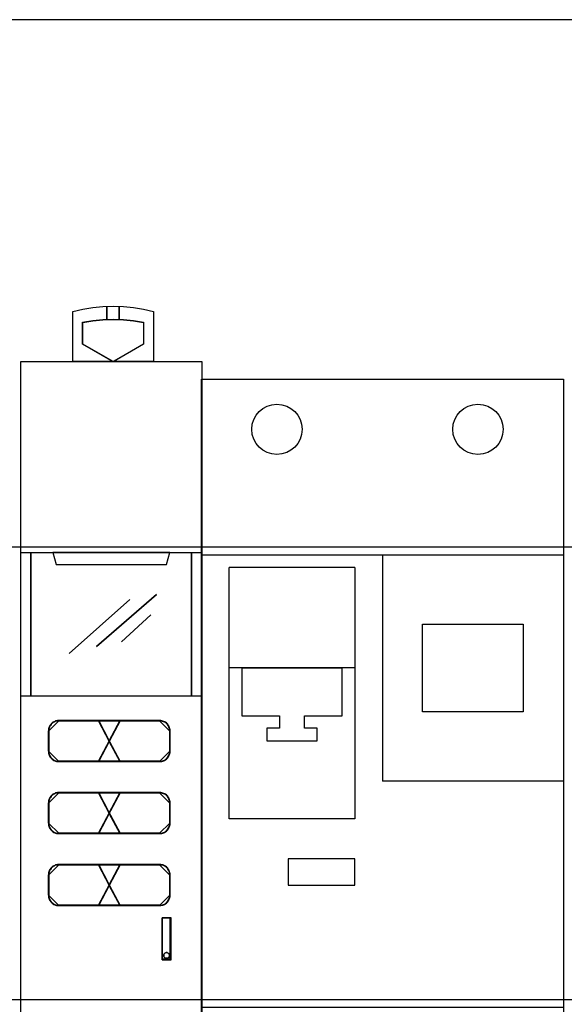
# Model space of a CAD drawing. Header units: millimetres. Extents: x 18084 to 47233, y 38174 to 56392.
# Tile 21 of 251: x 22812 to 22866, y 43751 to 43849. Entities that reach past the tile are written whole.
import ezdxf

# ---------------------------------------------------------------- set-up
doc = ezdxf.new("R2010")
doc.units = ezdxf.units.MM
doc.header["$LTSCALE"] = 100
doc.layers.add('45', color=7, linetype='Continuous')
doc.styles.get("Standard").update_dxf_attribs({"font": 'arial.ttf'})

# ---------------------------------------------------------------- blocks, each defined once
blk = doc.blocks.new('zw$B6D6')
at = {"layer": '45', "color": 7}
for points in [[(0.5185, 8.8), (0.5185, 9.3004), (0.5185, 9.3004), (0.6179, 9.3227), (0.7156, 9.3379), (0.818, 9.3479), (0.9192, 9.3514), (1.0204, 9.3479), (1.1205, 9.3379), (1.2199, 9.3227), (1.32, 9.3004), (1.32, 9.3004), (1.32, 8.8), (0.5185, 8.8)], [(0.8572, 9.2179), (0.8572, 9.3495), (0.8572, 9.2179)], [(0.9788, 9.2179), (0.9788, 9.3495), (0.9788, 9.2179)], [(1.0213, 9.2202), (1.1222, 9.2101), (1.222, 9.1929), (1.222, 8.9732), (0.9191, 8.7975), (0.6151, 8.9732), (0.6151, 9.1929), (0.7155, 9.2101), (0.817, 9.2202), (0.9191, 9.2231), (1.0213, 9.2202)], [(0.6179, 8.9735), (0.6179, 9.1905), (0.6179, 9.1905), (0.7173, 9.2075), (0.818, 9.2175), (0.9193, 9.2204), (1.0205, 9.2175), (1.1206, 9.2075), (1.2195, 9.1905), (1.2195, 9.1905), (1.2195, 8.9735), (1.2195, 8.9735), (0.9193, 8.8), (0.9193, 8.8), (0.6179, 8.9735), (0.6179, 8.9735)], [(0, 8.8013), (1.8014, 8.8013), (1.8014, 8.8013), (1.8014, 0.5007), (1.8014, 0.5007), (0, 0.5007), (0, 0.5007), (0, 8.8013), (0, 8.8013)], [(0.0008, 8.8008), (1.8009, 8.8008), (1.8009, 0.5013), (0.0008, 0.5013), (0.0008, 8.8008)], [(0, 6.9009), (1.8014, 6.9009), (1.8014, 5.4702), (0, 5.4702), (0, 6.9009)], [(0.0008, 6.9004), (1.8009, 6.9004), (1.8009, 5.4708), (0.0008, 5.4708), (0.0008, 6.9004)], [(0.1005, 6.9009), (0.1005, 5.4702), (0.1005, 6.9009)], [(0.3184, 6.9009), (0.3505, 6.7798), (0.3505, 6.7798), (1.4511, 6.7798), (1.4511, 6.7798), (1.4833, 6.9009), (0.3184, 6.9009)], [(0.3189, 6.9004), (0.3511, 6.7803), (1.4506, 6.7803), (1.4827, 6.9004), (0.3189, 6.9004)], [(1.6996, 5.4702), (1.6996, 6.9009), (1.6996, 5.4702)], [(0.7523, 5.9638), (1.3488, 6.4818), (0.7523, 5.9638)], [(0.4828, 5.8953), (1.0842, 6.4333), (0.4828, 5.8953)], [(1.0018, 6.0129), (1.295, 6.2818), (1.0018, 6.0129)], [(0.3763, 4.8201), (0.7767, 4.8201), (0.8835, 5.0239), (0.7767, 5.2282), (0.3763, 5.2282), (0.3663, 5.2276), (0.3562, 5.2265), (0.3468, 5.2241), (0.3373, 5.2205), (0.3285, 5.2164), (0.3202, 5.211), (0.312, 5.2051), (0.3043, 5.1985), (0.2984, 5.1908), (0.2925, 5.1831), (0.2866, 5.1742), (0.2824, 5.1653), (0.2789, 5.1558), (0.2765, 5.1463), (0.2753, 5.1362), (0.2748, 5.1261), (0.2748, 4.9223), (0.2753, 4.9122), (0.2765, 4.9021), (0.2789, 4.8926), (0.2824, 4.8831), (0.2866, 4.8742), (0.2925, 4.8653), (0.2984, 4.8576), (0.3043, 4.8498), (0.312, 4.8433), (0.3202, 4.8374), (0.3285, 4.832), (0.3373, 4.8279), (0.3468, 4.8243), (0.3562, 4.8219), (0.3663, 4.8207), (0.3763, 4.8201)], [(0.3796, 5.226), (0.3695, 5.2254), (0.3594, 5.2243), (0.3498, 5.2219), (0.3403, 5.2183), (0.3314, 5.2141), (0.3231, 5.2088), (0.3147, 5.2028), (0.307, 5.1962), (0.301, 5.1885), (0.2951, 5.1807), (0.2891, 5.1718), (0.285, 5.1629), (0.2814, 5.1533), (0.279, 5.1438), (0.2778, 5.1337), (0.2772, 5.1235), (0.3796, 5.226)], [(0.3785, 4.8234), (0.7745, 4.8234), (0.8803, 5.0239), (0.7745, 5.2249), (0.3785, 5.2249), (0.3686, 5.2244), (0.3587, 5.2232), (0.3493, 5.2209), (0.34, 5.2173), (0.3312, 5.2133), (0.323, 5.208), (0.3148, 5.2022), (0.3073, 5.1957), (0.3014, 5.1881), (0.2956, 5.1805), (0.2897, 5.1718), (0.2856, 5.163), (0.2821, 5.1536), (0.2798, 5.1443), (0.2786, 5.1344), (0.278, 5.1244), (0.278, 4.924), (0.2786, 4.914), (0.2798, 4.9041), (0.2821, 4.8947), (0.2856, 4.8854), (0.2897, 4.8766), (0.2956, 4.8678), (0.3014, 4.8602), (0.3073, 4.8526), (0.3148, 4.8462), (0.323, 4.8404), (0.3312, 4.8351), (0.34, 4.831), (0.3493, 4.8275), (0.3587, 4.8252), (0.3686, 4.824), (0.3785, 4.8234)], [(1.3825, 5.226), (0.3777, 5.226), (1.3825, 5.226)], [(0.771, 5.2282), (0.8801, 5.0205), (0.9898, 5.2282), (0.771, 5.2282)], [(0.771, 5.2282), (0.8801, 5.0205), (0.9898, 5.2282), (0.771, 5.2282)], [(0.771, 5.2282), (0.8801, 5.0205), (0.9898, 5.2282), (0.771, 5.2282)], [(0.8801, 5.0205), (0.9898, 5.2282), (0.771, 5.2282), (0.8801, 5.0205)], [(0.771, 5.2282), (0.8801, 5.0205), (0.9898, 5.2282), (0.771, 5.2282)], [(0.7735, 5.226), (0.9873, 4.8226), (0.7735, 5.226)], [(0.9873, 5.226), (0.7735, 4.8226), (0.9873, 5.226)], [(0.7743, 5.2249), (0.8801, 5.0238), (0.9865, 5.2249), (0.7743, 5.2249)], [(0.7743, 5.2249), (0.8801, 5.0238), (0.9865, 5.2249), (0.7743, 5.2249)], [(0.7743, 5.2249), (0.8801, 5.0238), (0.9865, 5.2249), (0.7743, 5.2249)], [(0.8801, 5.0238), (0.9865, 5.2249), (0.7743, 5.2249), (0.8801, 5.0238)], [(0.7743, 5.2249), (0.8801, 5.0238), (0.9865, 5.2249), (0.7743, 5.2249)], [(0.8767, 5.0239), (0.9841, 4.8201), (1.3839, 4.8201), (1.3939, 4.8207), (1.404, 4.8219), (1.414, 4.8249), (1.4234, 4.8279), (1.4329, 4.8326), (1.4412, 4.8374), (1.4488, 4.8433), (1.4559, 4.8498), (1.4618, 4.857), (1.4677, 4.8653), (1.4736, 4.8736), (1.4778, 4.8825), (1.4813, 4.892), (1.4837, 4.9015), (1.4854, 4.9116), (1.486, 4.9223), (1.486, 5.1261), (1.4854, 5.1368), (1.4837, 5.1469), (1.4813, 5.1564), (1.4778, 5.1659), (1.4736, 5.1748), (1.4677, 5.1831), (1.4618, 5.1914), (1.4559, 5.1985), (1.4488, 5.2051), (1.4412, 5.211), (1.4329, 5.2158), (1.4234, 5.2205), (1.414, 5.2235), (1.404, 5.2265), (1.3939, 5.2276), (1.3839, 5.2282), (0.9841, 5.2282), (0.8767, 5.0239)], [(0.88, 5.0239), (0.9863, 4.8234), (1.3817, 4.8234), (1.3916, 4.824), (1.4015, 4.8252), (1.4115, 4.8281), (1.4208, 4.831), (1.4302, 4.8357), (1.4383, 4.8404), (1.4459, 4.8462), (1.4529, 4.8526), (1.4588, 4.8597), (1.4646, 4.8678), (1.4705, 4.876), (1.4746, 4.8848), (1.4781, 4.8941), (1.4804, 4.9035), (1.4821, 4.9134), (1.4827, 4.924), (1.4827, 5.1244), (1.4821, 5.1349), (1.4804, 5.1449), (1.4781, 5.1542), (1.4746, 5.1636), (1.4705, 5.1723), (1.4646, 5.1805), (1.4588, 5.1887), (1.4529, 5.1957), (1.4459, 5.2022), (1.4383, 5.208), (1.4302, 5.2127), (1.4208, 5.2173), (1.4115, 5.2203), (1.4015, 5.2232), (1.3916, 5.2244), (1.3817, 5.2249), (0.9863, 5.2249), (0.88, 5.0239)], [(1.4836, 5.1235), (1.483, 5.1343), (1.4812, 5.1444), (1.4788, 5.1539), (1.4752, 5.1635), (1.4711, 5.1724), (1.4651, 5.1807), (1.4592, 5.1891), (1.4532, 5.1962), (1.4461, 5.2028), (1.4383, 5.2088), (1.43, 5.2135), (1.4205, 5.2183), (1.411, 5.2213), (1.4009, 5.2243), (1.3907, 5.2254), (1.3806, 5.226), (1.4836, 5.1235)], [(0.2772, 5.1255), (0.2772, 4.9229), (0.2772, 5.1255)], [(1.4816, 4.9229), (1.4816, 5.1255), (1.4816, 4.9229)], [(0.9898, 4.8201), (0.8801, 5.0273), (0.771, 4.8201), (0.9898, 4.8201)], [(0.9898, 4.8201), (0.8801, 5.0273), (0.771, 4.8201), (0.9898, 4.8201)], [(0.8801, 5.0273), (0.771, 4.8201), (0.9898, 4.8201), (0.8801, 5.0273)], [(0.9898, 4.8201), (0.8801, 5.0273), (0.771, 4.8201), (0.9898, 4.8201)], [(0.8801, 5.0273), (0.771, 4.8201), (0.9898, 4.8201), (0.8801, 5.0273)], [(0.9865, 4.8234), (0.8801, 5.024), (0.7743, 4.8234), (0.9865, 4.8234)], [(0.9865, 4.8234), (0.8801, 5.024), (0.7743, 4.8234), (0.9865, 4.8234)], [(0.8801, 5.024), (0.7743, 4.8234), (0.9865, 4.8234), (0.8801, 5.024)], [(0.9865, 4.8234), (0.8801, 5.024), (0.7743, 4.8234), (0.9865, 4.8234)], [(0.8801, 5.024), (0.7743, 4.8234), (0.9865, 4.8234), (0.8801, 5.024)], [(0.2772, 4.9251), (0.2778, 4.915), (0.279, 4.9048), (0.2814, 4.8953), (0.285, 4.8858), (0.2891, 4.8768), (0.2951, 4.8679), (0.301, 4.8601), (0.307, 4.8524), (0.3147, 4.8458), (0.3231, 4.8399), (0.3314, 4.8345), (0.3403, 4.8304), (0.3498, 4.8268), (0.3594, 4.8244), (0.3695, 4.8232), (0.3796, 4.8226), (0.2772, 4.9251)], [(1.3806, 4.8226), (1.3907, 4.8232), (1.4009, 4.8244), (1.411, 4.8274), (1.4205, 4.8304), (1.43, 4.8351), (1.4383, 4.8399), (1.4461, 4.8458), (1.4532, 4.8524), (1.4592, 4.8596), (1.4651, 4.8679), (1.4711, 4.8762), (1.4752, 4.8852), (1.4788, 4.8947), (1.4812, 4.9042), (1.483, 4.9144), (1.4836, 4.9251), (1.3806, 4.8226)], [(1.3825, 4.8245), (0.3777, 4.8245), (1.3825, 4.8245)], [(0.7767, 4.5118), (0.3763, 4.5118), (0.3663, 4.5112), (0.3562, 4.51), (0.3468, 4.5076), (0.3373, 4.5041), (0.3285, 4.4999), (0.3202, 4.4946), (0.312, 4.4886), (0.3043, 4.4821), (0.2984, 4.4744), (0.2925, 4.4667), (0.2866, 4.4577), (0.2824, 4.4488), (0.2789, 4.4393), (0.2765, 4.4298), (0.2753, 4.4197), (0.2748, 4.4096), (0.2748, 4.2059), (0.2753, 4.1958), (0.2765, 4.1857), (0.2789, 4.1762), (0.2824, 4.1667), (0.2866, 4.1578), (0.2925, 4.1494), (0.2984, 4.1411), (0.3043, 4.1334), (0.312, 4.1269), (0.3202, 4.1209), (0.3285, 4.1156), (0.3373, 4.1114), (0.3468, 4.1079), (0.3562, 4.1055), (0.3663, 4.1043), (0.3763, 4.1037), (0.7767, 4.1037), (0.8835, 4.3081), (0.7767, 4.5118)], [(0.3796, 4.5096), (0.3695, 4.509), (0.3594, 4.5078), (0.3498, 4.5054), (0.3403, 4.5019), (0.3314, 4.4977), (0.3231, 4.4923), (0.3147, 4.4864), (0.307, 4.4798), (0.301, 4.4721), (0.2951, 4.4643), (0.2891, 4.4554), (0.285, 4.4464), (0.2814, 4.4369), (0.279, 4.4274), (0.2778, 4.4172), (0.2772, 4.4071), (0.3796, 4.5096)], [(0.7745, 4.5085), (0.3785, 4.5085), (0.3686, 4.5079), (0.3587, 4.5068), (0.3493, 4.5044), (0.34, 4.5009), (0.3312, 4.4968), (0.323, 4.4916), (0.3148, 4.4857), (0.3073, 4.4793), (0.3014, 4.4717), (0.2956, 4.4641), (0.2897, 4.4553), (0.2856, 4.4466), (0.2821, 4.4372), (0.2798, 4.4279), (0.2786, 4.4179), (0.278, 4.408), (0.278, 4.2075), (0.2786, 4.1976), (0.2798, 4.1877), (0.2821, 4.1783), (0.2856, 4.1689), (0.2897, 4.1602), (0.2956, 4.152), (0.3014, 4.1438), (0.3073, 4.1362), (0.3148, 4.1298), (0.323, 4.1239), (0.3312, 4.1187), (0.34, 4.1146), (0.3493, 4.1111), (0.3587, 4.1088), (0.3686, 4.1076), (0.3785, 4.107), (0.7745, 4.107), (0.8803, 4.308), (0.7745, 4.5085)], [(1.3825, 4.5096), (0.3777, 4.5096), (1.3825, 4.5096)], [(0.771, 4.5118), (0.8801, 4.3049), (0.9898, 4.5118), (0.771, 4.5118)], [(0.771, 4.5118), (0.8801, 4.3049), (0.9898, 4.5118), (0.771, 4.5118)], [(0.771, 4.5118), (0.8801, 4.3049), (0.9898, 4.5118), (0.771, 4.5118)], [(0.771, 4.5118), (0.8801, 4.3049), (0.9898, 4.5118), (0.771, 4.5118)], [(0.7735, 4.5096), (0.9873, 4.1062), (0.7735, 4.5096)], [(0.9873, 4.5096), (0.7735, 4.1062), (0.9873, 4.5096)], [(0.7743, 4.5085), (0.8801, 4.3079), (0.9865, 4.5085), (0.7743, 4.5085)], [(0.7743, 4.5085), (0.8801, 4.3079), (0.9865, 4.5085), (0.7743, 4.5085)], [(0.7743, 4.5085), (0.8801, 4.3079), (0.9865, 4.5085), (0.7743, 4.5085)], [(0.7743, 4.5085), (0.8801, 4.3079), (0.9865, 4.5085), (0.7743, 4.5085)], [(0.9841, 4.5118), (0.8767, 4.3081), (0.9841, 4.1037), (1.3839, 4.1037), (1.3939, 4.1043), (1.404, 4.1061), (1.414, 4.1085), (1.4234, 4.112), (1.4329, 4.1162), (1.4412, 4.1209), (1.4488, 4.1269), (1.4559, 4.1334), (1.4618, 4.1411), (1.4677, 4.1489), (1.4736, 4.1572), (1.4778, 4.1661), (1.4813, 4.1756), (1.4837, 4.1851), (1.4854, 4.1952), (1.486, 4.2059), (1.486, 4.4096), (1.4854, 4.4203), (1.4837, 4.4304), (1.4813, 4.4399), (1.4778, 4.4494), (1.4736, 4.4583), (1.4677, 4.4667), (1.4618, 4.475), (1.4559, 4.4821), (1.4488, 4.4886), (1.4412, 4.4946), (1.4329, 4.4993), (1.4234, 4.5041), (1.414, 4.5071), (1.404, 4.51), (1.3939, 4.5112), (1.3839, 4.5118), (0.9841, 4.5118)], [(0.9863, 4.5085), (0.88, 4.308), (0.9863, 4.107), (1.3817, 4.107), (1.3916, 4.1076), (1.4015, 4.1093), (1.4115, 4.1117), (1.4208, 4.1152), (1.4302, 4.1193), (1.4383, 4.1239), (1.4459, 4.1298), (1.4529, 4.1362), (1.4588, 4.1438), (1.4646, 4.1514), (1.4705, 4.1596), (1.4746, 4.1684), (1.4781, 4.1777), (1.4804, 4.1871), (1.4821, 4.197), (1.4827, 4.2075), (1.4827, 4.408), (1.4821, 4.4185), (1.4804, 4.4284), (1.4781, 4.4378), (1.4746, 4.4471), (1.4705, 4.4559), (1.4646, 4.4641), (1.4588, 4.4723), (1.4529, 4.4793), (1.4459, 4.4857), (1.4383, 4.4916), (1.4302, 4.4962), (1.4208, 4.5009), (1.4115, 4.5038), (1.4015, 4.5068), (1.3916, 4.5079), (1.3817, 4.5085), (0.9863, 4.5085)], [(1.4836, 4.4071), (1.483, 4.4178), (1.4812, 4.428), (1.4788, 4.4375), (1.4752, 4.447), (1.4711, 4.456), (1.4651, 4.4643), (1.4592, 4.4727), (1.4532, 4.4798), (1.4461, 4.4864), (1.4383, 4.4923), (1.43, 4.4971), (1.4205, 4.5019), (1.411, 4.5048), (1.4009, 4.5078), (1.3907, 4.509), (1.3806, 4.5096), (1.4836, 4.4071)], [(0.2772, 4.409), (0.2772, 4.2065), (0.2772, 4.409)], [(0.9898, 4.1037), (0.8801, 4.3115), (0.771, 4.1037), (0.9898, 4.1037)], [(0.9898, 4.1037), (0.8801, 4.3115), (0.771, 4.1037), (0.9898, 4.1037)], [(0.8801, 4.3115), (0.771, 4.1037), (0.9898, 4.1037), (0.8801, 4.3115)], [(0.8801, 4.3115), (0.771, 4.1037), (0.9898, 4.1037), (0.8801, 4.3115)], [(1.4816, 4.2065), (1.4816, 4.409), (1.4816, 4.2065)], [(0.9865, 4.107), (0.8801, 4.3082), (0.7743, 4.107), (0.9865, 4.107)], [(0.9865, 4.107), (0.8801, 4.3082), (0.7743, 4.107), (0.9865, 4.107)], [(0.8801, 4.3082), (0.7743, 4.107), (0.9865, 4.107), (0.8801, 4.3082)], [(0.8801, 4.3082), (0.7743, 4.107), (0.9865, 4.107), (0.8801, 4.3082)], [(0.2772, 4.2084), (0.2778, 4.1983), (0.279, 4.1882), (0.2814, 4.1787), (0.285, 4.1692), (0.2891, 4.1603), (0.2951, 4.1519), (0.301, 4.1436), (0.307, 4.1359), (0.3147, 4.1294), (0.3231, 4.1234), (0.3314, 4.1181), (0.3403, 4.1139), (0.3498, 4.1103), (0.3594, 4.108), (0.3695, 4.1068), (0.3796, 4.1062), (0.2772, 4.2084)], [(1.3806, 4.1062), (1.3907, 4.1068), (1.4009, 4.1086), (1.411, 4.1109), (1.4205, 4.1145), (1.43, 4.1187), (1.4383, 4.1234), (1.4461, 4.1294), (1.4532, 4.1359), (1.4592, 4.1436), (1.4651, 4.1513), (1.4711, 4.1597), (1.4752, 4.1686), (1.4788, 4.1781), (1.4812, 4.1876), (1.483, 4.1977), (1.4836, 4.2084), (1.3806, 4.1062)], [(1.3825, 4.1081), (0.3777, 4.1081), (1.3825, 4.1081)], [(0.7767, 3.3873), (0.8835, 3.5916), (0.7767, 3.7954), (0.3763, 3.7954), (0.3663, 3.7948), (0.3562, 3.7936), (0.3468, 3.7912), (0.3373, 3.7877), (0.3285, 3.7835), (0.3202, 3.7781), (0.312, 3.7722), (0.3043, 3.7657), (0.2984, 3.758), (0.2925, 3.7502), (0.2866, 3.7413), (0.2824, 3.7324), (0.2789, 3.7229), (0.2765, 3.7134), (0.2753, 3.7033), (0.2748, 3.6938), (0.2748, 3.4895), (0.2753, 3.4794), (0.2765, 3.4693), (0.2789, 3.4597), (0.2824, 3.4502), (0.2866, 3.4413), (0.2925, 3.433), (0.2984, 3.4247), (0.3043, 3.417), (0.312, 3.4104), (0.3202, 3.4045), (0.3285, 3.3992), (0.3373, 3.395), (0.3468, 3.392), (0.3562, 3.3891), (0.3663, 3.3879), (0.3763, 3.3873), (0.7767, 3.3873)], [(0.3796, 3.7929), (0.3695, 3.7923), (0.3594, 3.7911), (0.3498, 3.7887), (0.3403, 3.7852), (0.3314, 3.781), (0.3231, 3.7757), (0.3147, 3.7697), (0.307, 3.7632), (0.301, 3.7554), (0.2951, 3.7477), (0.2891, 3.7388), (0.285, 3.7299), (0.2814, 3.7204), (0.279, 3.7108), (0.2778, 3.7007), (0.2772, 3.6912), (0.3796, 3.7929)], [(0.7745, 3.3906), (0.8803, 3.5916), (0.7745, 3.7921), (0.3785, 3.7921), (0.3686, 3.7915), (0.3587, 3.7903), (0.3493, 3.788), (0.34, 3.7845), (0.3312, 3.7804), (0.323, 3.7751), (0.3148, 3.7693), (0.3073, 3.7629), (0.3014, 3.7553), (0.2956, 3.7477), (0.2897, 3.7389), (0.2856, 3.7301), (0.2821, 3.7208), (0.2798, 3.7114), (0.2786, 3.7015), (0.278, 3.6921), (0.278, 3.4911), (0.2786, 3.4812), (0.2798, 3.4712), (0.2821, 3.4619), (0.2856, 3.4525), (0.2897, 3.4438), (0.2956, 3.4356), (0.3014, 3.4274), (0.3073, 3.4198), (0.3148, 3.4134), (0.323, 3.4075), (0.3312, 3.4023), (0.34, 3.3982), (0.3493, 3.3952), (0.3587, 3.3923), (0.3686, 3.3912), (0.3785, 3.3906), (0.7745, 3.3906)], [(1.3825, 3.7929), (0.3777, 3.7929), (1.3825, 3.7929)], [(0.771, 3.7954), (0.8801, 3.5882), (0.9898, 3.7954), (0.771, 3.7954)], [(0.9898, 3.7954), (0.771, 3.7954), (0.8801, 3.5882), (0.9898, 3.7954)], [(0.8801, 3.5882), (0.9898, 3.7954), (0.771, 3.7954), (0.8801, 3.5882)], [(0.9898, 3.7954), (0.771, 3.7954), (0.8801, 3.5882), (0.9898, 3.7954)], [(0.9898, 3.7954), (0.771, 3.7954), (0.8801, 3.5882), (0.9898, 3.7954)], [(0.9898, 3.7954), (0.771, 3.7954), (0.8801, 3.5882), (0.9898, 3.7954)], [(0.7735, 3.7929), (0.9873, 3.3895), (0.7735, 3.7929)], [(0.9873, 3.7929), (0.7735, 3.3895), (0.9873, 3.7929)], [(0.7743, 3.7921), (0.8801, 3.5915), (0.9865, 3.7921), (0.7743, 3.7921)], [(0.9865, 3.7921), (0.7743, 3.7921), (0.8801, 3.5915), (0.9865, 3.7921)], [(0.8801, 3.5915), (0.9865, 3.7921), (0.7743, 3.7921), (0.8801, 3.5915)], [(0.9865, 3.7921), (0.7743, 3.7921), (0.8801, 3.5915), (0.9865, 3.7921)], [(0.9865, 3.7921), (0.7743, 3.7921), (0.8801, 3.5915), (0.9865, 3.7921)], [(0.9865, 3.7921), (0.7743, 3.7921), (0.8801, 3.5915), (0.9865, 3.7921)], [(0.8767, 3.5916), (0.9841, 3.3873), (1.3839, 3.3873), (1.3939, 3.3879), (1.404, 3.3897), (1.414, 3.392), (1.4234, 3.3956), (1.4329, 3.3998), (1.4412, 3.4045), (1.4488, 3.4104), (1.4559, 3.417), (1.4618, 3.4247), (1.4677, 3.4324), (1.4736, 3.4407), (1.4778, 3.4497), (1.4813, 3.4592), (1.4837, 3.4687), (1.4854, 3.4788), (1.486, 3.4895), (1.486, 3.6938), (1.4854, 3.7039), (1.4837, 3.714), (1.4813, 3.7241), (1.4778, 3.733), (1.4736, 3.7419), (1.4677, 3.7508), (1.4618, 3.7585), (1.4559, 3.7657), (1.4488, 3.7722), (1.4412, 3.7781), (1.4329, 3.7835), (1.4234, 3.7877), (1.414, 3.7912), (1.404, 3.7936), (1.3939, 3.7948), (1.3839, 3.7954), (0.9841, 3.7954), (0.8767, 3.5916)], [(0.88, 3.5916), (0.9863, 3.3906), (1.3817, 3.3906), (1.3916, 3.3912), (1.4015, 3.3929), (1.4115, 3.3952), (1.4208, 3.3987), (1.4302, 3.4028), (1.4383, 3.4075), (1.4459, 3.4134), (1.4529, 3.4198), (1.4588, 3.4274), (1.4646, 3.435), (1.4705, 3.4432), (1.4746, 3.4519), (1.4781, 3.4613), (1.4804, 3.4706), (1.4821, 3.4806), (1.4827, 3.4911), (1.4827, 3.6921), (1.4821, 3.7021), (1.4804, 3.712), (1.4781, 3.722), (1.4746, 3.7307), (1.4705, 3.7395), (1.4646, 3.7483), (1.4588, 3.7558), (1.4529, 3.7629), (1.4459, 3.7693), (1.4383, 3.7751), (1.4302, 3.7804), (1.4208, 3.7845), (1.4115, 3.788), (1.4015, 3.7903), (1.3916, 3.7915), (1.3817, 3.7921), (0.9863, 3.7921), (0.88, 3.5916)], [(1.4836, 3.6912), (1.483, 3.7013), (1.4812, 3.7114), (1.4788, 3.7216), (1.4752, 3.7305), (1.4711, 3.7394), (1.4651, 3.7483), (1.4592, 3.756), (1.4532, 3.7632), (1.4461, 3.7697), (1.4383, 3.7757), (1.43, 3.781), (1.4205, 3.7852), (1.411, 3.7887), (1.4009, 3.7911), (1.3907, 3.7923), (1.3806, 3.7929), (1.4836, 3.6912)], [(0.2772, 3.6931), (0.2772, 3.4901), (0.2772, 3.6931)], [(1.4816, 3.4901), (1.4816, 3.6931), (1.4816, 3.4901)], [(0.9898, 3.3873), (0.8801, 3.595), (0.771, 3.3873), (0.9898, 3.3873)], [(0.9898, 3.3873), (0.8801, 3.595), (0.771, 3.3873), (0.9898, 3.3873)], [(0.9898, 3.3873), (0.8801, 3.595), (0.771, 3.3873), (0.9898, 3.3873)], [(0.9898, 3.3873), (0.8801, 3.595), (0.771, 3.3873), (0.9898, 3.3873)], [(0.9898, 3.3873), (0.8801, 3.595), (0.771, 3.3873), (0.9898, 3.3873)], [(0.9898, 3.3873), (0.8801, 3.595), (0.771, 3.3873), (0.9898, 3.3873)], [(0.9865, 3.3906), (0.8801, 3.5917), (0.7743, 3.3906), (0.9865, 3.3906)], [(0.9865, 3.3906), (0.8801, 3.5917), (0.7743, 3.3906), (0.9865, 3.3906)], [(0.9865, 3.3906), (0.8801, 3.5917), (0.7743, 3.3906), (0.9865, 3.3906)], [(0.9865, 3.3906), (0.8801, 3.5917), (0.7743, 3.3906), (0.9865, 3.3906)], [(0.9865, 3.3906), (0.8801, 3.5917), (0.7743, 3.3906), (0.9865, 3.3906)], [(0.9865, 3.3906), (0.8801, 3.5917), (0.7743, 3.3906), (0.9865, 3.3906)], [(0.2772, 3.492), (0.2778, 3.4818), (0.279, 3.4717), (0.2814, 3.4622), (0.285, 3.4526), (0.2891, 3.4437), (0.2951, 3.4354), (0.301, 3.427), (0.307, 3.4193), (0.3147, 3.4127), (0.3231, 3.4068), (0.3314, 3.4014), (0.3403, 3.3972), (0.3498, 3.3942), (0.3594, 3.3913), (0.3695, 3.3901), (0.3796, 3.3895), (0.2772, 3.492)], [(1.3806, 3.3895), (1.3907, 3.3901), (1.4009, 3.3919), (1.411, 3.3942), (1.4205, 3.3978), (1.43, 3.402), (1.4383, 3.4068), (1.4461, 3.4127), (1.4532, 3.4193), (1.4592, 3.427), (1.4651, 3.4348), (1.4711, 3.4431), (1.4752, 3.452), (1.4788, 3.4616), (1.4812, 3.4711), (1.483, 3.4812), (1.4836, 3.492), (1.3806, 3.3895)], [(1.3825, 3.3917), (0.3777, 3.3917), (1.3825, 3.3917)], [(1.4081, 2.8474), (1.4081, 3.2659), (1.4081, 2.8474)], [(1.4081, 3.2659), (1.4948, 3.2659), (1.4081, 3.2659)], [(1.4081, 2.8474), (1.4948, 2.8474), (1.4948, 3.2659), (1.4081, 3.2659), (1.4081, 2.8474)], [(1.4879, 2.8474), (1.4879, 3.2659), (1.4879, 2.8474)], [(1.4081, 2.8539), (1.4948, 2.8539), (1.4081, 2.8539)], [(1.4789, 2.8909), (1.4789, 2.8962), (1.4769, 2.9015), (1.4749, 2.9068), (1.4709, 2.9108), (1.4657, 2.9141), (1.461, 2.9168), (1.4564, 2.9188), (1.4504, 2.9194), (1.4458, 2.9188), (1.4392, 2.9168), (1.4345, 2.9141), (1.4299, 2.9108), (1.4273, 2.9068), (1.4239, 2.9015), (1.4226, 2.8962), (1.4226, 2.8909), (1.4226, 2.885), (1.4239, 2.8797), (1.4273, 2.875), (1.4299, 2.871), (1.4345, 2.8671), (1.4392, 2.8644), (1.4458, 2.8631), (1.4504, 2.8624), (1.4564, 2.8631), (1.461, 2.8644), (1.4657, 2.8671), (1.4709, 2.871), (1.4749, 2.875), (1.4769, 2.8797), (1.4789, 2.885), (1.4789, 2.8909)], [(1.4504, 2.9194), (1.4564, 2.9188), (1.461, 2.9168), (1.4657, 2.9141), (1.4709, 2.9108), (1.4749, 2.9068), (1.4769, 2.9015), (1.4789, 2.8962), (1.4789, 2.8909), (1.4789, 2.885), (1.4769, 2.8797), (1.4749, 2.875), (1.4709, 2.871), (1.4657, 2.8671), (1.461, 2.8644), (1.4564, 2.8631), (1.4504, 2.8624), (1.4458, 2.8631), (1.4392, 2.8644), (1.4345, 2.8671), (1.4299, 2.871), (1.4273, 2.875), (1.4239, 2.8797), (1.4226, 2.885), (1.4226, 2.8909), (1.4226, 2.8962), (1.4239, 2.9015), (1.4273, 2.9068), (1.4299, 2.9108), (1.4345, 2.9141), (1.4392, 2.9168), (1.4458, 2.9188), (1.4504, 2.9194)]]:
    blk.add_lwpolyline(points, close=True, dxfattribs=at)
blk = doc.blocks.new('F921901024_568145158')
for p, q in [((0, -1.75), (0, 6.25)), ((0, 6.25), (3.6, 6.25)), ((3.6, 6.25), (3.6, -1.75)), ((1.8, 4.5), (1.8, 2.25)), ((0.275, 1.875), (0.275, 4.375)), ((1.525, 4.375), (1.525, 1.875)), ((2.2, 2.9375), (2.2, 3.8125)), ((2.2, 3.8125), (3.2, 3.8125)), ((3.2, 3.8125), (3.2, 2.9375)), ((0.4, 3.375), (1.4, 3.375)), ((3.2, 2.9375), (2.2, 2.9375)), ((3.6, 2.25), (1.8, 2.25)), ((1.525, 1.875), (0.275, 1.875)), ((1.525, 1.4745), (0.8609, 1.4745)), ((0.8609, 1.4745), (0.8609, 1.2131)), ((1.525, 1.2131), (1.525, 1.4745)), ((0.8609, 1.2131), (1.525, 1.2131)), ((3.6, -1.75), (0, -1.75))]:
    blk.add_line(p, q)
at = {"linetype": 'Continuous'}
for p, q in [((0, 4.5), (3.6, 4.5)), ((1.525, 4.375), (0.275, 4.375)), ((1.525, 3.375), (0.275, 3.375)), ((0, 0), (3.6, 0))]:
    blk.add_line(p, q, dxfattribs=at)
at = {"color": 7, "linetype": 'Continuous'}
for p, q in [((0.4, 3.375), (0.4, 2.9)), ((0.4, 3.375), (0.4, 2.9)), ((1.4, 2.9), (1.4, 3.375)), ((1.4, 2.9), (1.4, 3.375)), ((0.4, 2.9), (0.775, 2.9)), ((0.4, 2.9), (0.775, 2.9)), ((0.775, 2.9), (0.775, 2.775)), ((0.775, 2.9), (0.775, 2.775)), ((1.025, 2.775), (1.025, 2.9)), ((1.025, 2.775), (1.025, 2.9)), ((1.025, 2.9), (1.4, 2.9)), ((1.025, 2.9), (1.4, 2.9)), ((0.65, 2.775), (0.65, 2.65)), ((0.775, 2.775), (0.65, 2.775)), ((0.775, 2.775), (0.65, 2.775)), ((0.65, 2.775), (0.65, 2.65)), ((1.15, 2.775), (1.025, 2.775)), ((1.15, 2.775), (1.025, 2.775)), ((1.15, 2.65), (1.15, 2.775)), ((1.15, 2.65), (1.15, 2.775)), ((0.65, 2.65), (1.15, 2.65)), ((0.65, 2.65), (1.15, 2.65))]:
    blk.add_line(p, q, dxfattribs=at)
at = {"linetype": 'Continuous'}
for centre in [(0.75, 5.75), (2.75, 5.75), (0.75, -1.25), (2.75, -1.25)]:
    blk.add_circle(centre, 0.25, dxfattribs=at)
at = {"flags": 1}
for tag, p in [('BD', (4.0365, 3.5101)), ('NK', (4.0365, 2.5516)), ('typ', (4.0365, 1.7909)), ('po', (4.0365, 0.8324))]:
    blk.add_attdef(tag, p, '', height=0.5, dxfattribs=at)
blk = doc.blocks.new('286690_1084962638')
for points in [[(0, 0), (72, 0), (72, 15), (0, 15)], [(4.1, 5.25), (67.9, 5.25), (67.9, 9.75), (4.1, 9.75)]]:
    blk.add_lwpolyline(points, close=True)
at = {"flags": 1}
for tag, p in [('BD', (74.3828, 9.5339)), ('NK', (74.3828, 7.5418)), ('TYP', (74.3828, 5.9417)), ('PO', (74.3828, 4.4043))]:
    blk.add_attdef(tag, p, '', height=1, dxfattribs=at)

msp = doc.modelspace()

# ---------------------------------------------------------------- block references
at = {"xscale": 10, "yscale": 10, "zscale": 10}
for name, p in [('286690_1084962638', (22237.047, 43699.024)), ('zw$B6D6', (22811.963, 43726.993)), ('F921901024_568145158', (22829.947, 43750.76))]:
    msp.add_blockref(name, p, dxfattribs=at)

doc.saveas('drawing.dxf')
